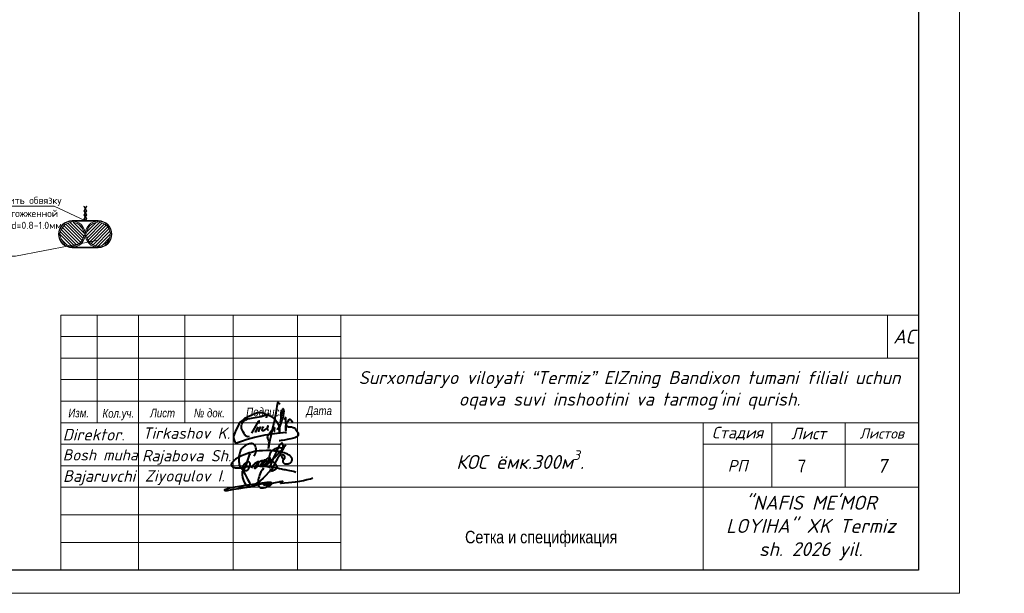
# Model space of a CAD drawing. Extents: x -764262 to 2885205, y 359641 to 616597.
# Tile 4 of 97: x 659796 to 681040, y 359641 to 372011. Entities that reach past the tile are written whole.
import ezdxf
from ezdxf.enums import TextEntityAlignment as Align

# ---------------------------------------------------------------- set-up
doc = ezdxf.new("R2010")
doc.units = 0
doc.header["$LTSCALE"] = 50
doc.header["$MEASUREMENT"] = 0
doc.linetypes.add('ШТРИХОВАЯX2', pattern=[38.1, 25.4, -12.7])
doc.layers.get('0').update_dxf_attribs({"linetype": 'CONTINUOUS', "lineweight": 15})
doc.layers.get('DEFPOINTS').update_dxf_attribs({"linetype": 'CONTINUOUS'})
doc.layers.add('olcham', color=7, linetype='CONTINUOUS', lineweight=9)
doc.layers.add('Текст', color=3, linetype='CONTINUOUS')
doc.styles.add('250 1 100', font='isocpeur.ttf', dxfattribs={"height": 250})
doc.styles.add('250SHT ISOC', font='isocpeur.ttf', dxfattribs={"height": 250})
doc.styles.add('arial', font='ARIALN.TTF')
doc.styles.add('Isocpeur', font='isocpeur.ttf', dxfattribs={"height": 300})
doc.styles.get("Standard").update_dxf_attribs({"font": 'txt', "width": 0.8})
doc.styles.add('Standard 1', font='isocpeur.ttf', dxfattribs={"height": 300})
doc.styles.add('V@ler@Live', font='isocpeui.ttf')
doc.dimstyles.new('250 1 100', dxfattribs={"dimtxt": 250, "dimasz": 150, "dimexe": 1.25, "dimexo": 0.625, "dimgap": 15, "dimtad": 1, "dimtxsty": '250 1 100', "dimblk": 'OBLIQUE', "dimcen": 150, "dimclrd": 1, "dimclre": 1, "dimclrt": 5, "dimadec": 0, "dimazin": 0, "dimtfac": 1, "dimtmove": 0, "dimatfit": 3, "dimldrblk": 'OBLIQUE', "dimfxl": 1, "dimlwd": 0, "dimlwe": 0, "dimarcsym": 0})

# ---------------------------------------------------------------- blocks, each defined once
blk = doc.blocks.new('ghfgj jghjmhg jjbkm jkm')
at = {"color": 5, "linetype": 'ByBlock', "lineweight": 40}
for points in [[(-261.91, -8188.06), (-261.82, -8187.85), (-261.76, -8187.75), (-261.72, -8187.7), (-261.67, -8187.6), (-261.55, -8187.48), (-261.46, -8187.39), (-261.37, -8187.28), (-261.3, -8187.19), (-261.16, -8187.1), (-261.1, -8187.05), (-261, -8186.94), (-260.91, -8186.85), (-260.83, -8186.81), (-260.75, -8186.76), (-260.66, -8186.71), (-260.58, -8186.66), (-260.51, -8186.61), (-260.44, -8186.57), (-260.38, -8186.54), (-260.32, -8186.52), (-260.26, -8186.51), (-260.22, -8186.51), (-260.19, -8186.53), (-260.18, -8186.54), (-260.16, -8186.58), (-260.14, -8186.65), (-260.15, -8186.71), (-260.15, -8186.76), (-260.17, -8186.81), (-260.19, -8186.86), (-260.2, -8186.9), (-260.24, -8187.01), (-260.26, -8187.11), (-260.27, -8187.17), (-260.29, -8187.21), (-260.32, -8187.29), (-260.35, -8187.37), (-260.38, -8187.43), (-260.41, -8187.49), (-260.47, -8187.62), (-260.52, -8187.67), (-260.56, -8187.77), (-260.6, -8187.82), (-260.66, -8187.9), (-260.7, -8187.94), (-260.73, -8187.99), (-260.76, -8188.02), (-260.79, -8188.05), (-260.82, -8188.09), (-260.86, -8188.12), (-260.89, -8188.15), (-260.93, -8188.18), (-260.96, -8188.21), (-261, -8188.23), (-261.04, -8188.26), (-261.08, -8188.27), (-261.1, -8188.25), (-261.1, -8188.22), (-261.1, -8188.19), (-261.09, -8188.15), (-261.08, -8188.12), (-261.06, -8188.06), (-261.04, -8188.01), (-261.02, -8187.96), (-261, -8187.92), (-260.96, -8187.85), (-260.93, -8187.79), (-260.89, -8187.71), (-260.88, -8187.68), (-260.84, -8187.63), (-260.77, -8187.53), (-260.75, -8187.48), (-260.74, -8187.45), (-260.71, -8187.4), (-260.69, -8187.35), (-260.66, -8187.31), (-260.63, -8187.27), (-260.6, -8187.22), (-260.57, -8187.19), (-260.54, -8187.14), (-260.5, -8187.1), (-260.47, -8187.07), (-260.44, -8187.02), (-260.4, -8186.98), (-260.38, -8186.96), (-260.36, -8186.94), (-260.34, -8186.92), (-260.32, -8186.89), (-260.3, -8186.86), (-260.28, -8186.83), (-260.25, -8186.78), (-260.21, -8186.75), (-260.15, -8186.7), (-260.11, -8186.66), (-260.05, -8186.6), (-259.98, -8186.55), (-259.9, -8186.51), (-259.83, -8186.45), (-259.75, -8186.42), (-259.7, -8186.4), (-259.64, -8186.37), (-259.58, -8186.35), (-259.51, -8186.34), (-259.45, -8186.32), (-259.39, -8186.3), (-259.34, -8186.28), (-259.28, -8186.28), (-259.24, -8186.27), (-259.17, -8186.27), (-259.12, -8186.28), (-259.08, -8186.33), (-259.05, -8186.37), (-259.01, -8186.42), (-259, -8186.47), (-258.99, -8186.51), (-258.98, -8186.58), (-258.99, -8186.62), (-259, -8186.68), (-259, -8186.76), (-259.02, -8186.81), (-259.04, -8186.88), (-259.06, -8186.94), (-259.09, -8187.01), (-259.11, -8187.08), (-259.14, -8187.16), (-259.17, -8187.22), (-259.23, -8187.3), (-259.27, -8187.37), (-259.32, -8187.45), (-259.37, -8187.52), (-259.43, -8187.59), (-259.47, -8187.65), (-259.52, -8187.72), (-259.58, -8187.77), (-259.66, -8187.78), (-259.72, -8187.77), (-259.78, -8187.75), (-259.78, -8187.71), (-259.78, -8187.65), (-259.76, -8187.61), (-259.75, -8187.55), (-259.73, -8187.52), (-259.71, -8187.48), (-259.68, -8187.44), (-259.65, -8187.39), (-259.62, -8187.34), (-259.59, -8187.28), (-259.55, -8187.24), (-259.52, -8187.17), (-259.47, -8187.1), (-259.43, -8187.03), (-259.38, -8186.94), (-259.33, -8186.83), (-259.25, -8186.73), (-259.21, -8186.65), (-259.19, -8186.6), (-259.16, -8186.53), (-259.11, -8186.46), (-259.08, -8186.41), (-259.04, -8186.38), (-258.99, -8186.35), (-258.94, -8186.3), (-258.87, -8186.25), (-258.79, -8186.2), (-258.73, -8186.14), (-258.66, -8186.11), (-258.58, -8186.08), (-258.51, -8186.06), (-258.43, -8186.05), (-258.37, -8186.04), (-258.3, -8186.05), (-258.24, -8186.08), (-258.17, -8186.14), (-258.14, -8186.2), (-258.11, -8186.28), (-258.1, -8186.34), (-258.11, -8186.41), (-258.12, -8186.47), (-258.14, -8186.54), (-258.15, -8186.59), (-258.17, -8186.66), (-258.19, -8186.72), (-258.2, -8186.78), (-258.2, -8186.82), (-258.22, -8186.86), (-258.23, -8186.89), (-258.25, -8186.92), (-258.26, -8186.95), (-258.29, -8186.99), (-258.32, -8187.02), (-258.34, -8187.05), (-258.39, -8187.11), (-258.43, -8187.16), (-258.47, -8187.21), (-258.52, -8187.26), (-258.56, -8187.3), (-258.6, -8187.34), (-258.66, -8187.39), (-258.71, -8187.42), (-258.76, -8187.45), (-258.81, -8187.46), (-258.87, -8187.47), (-258.92, -8187.46), (-258.97, -8187.43), (-259, -8187.37), (-259, -8187.33), (-258.99, -8187.29), (-258.97, -8187.22), (-258.94, -8187.15), (-258.92, -8187.1), (-258.9, -8187.04), (-258.87, -8186.98), (-258.83, -8186.92), (-258.79, -8186.83), (-258.73, -8186.76), (-258.69, -8186.69), (-258.64, -8186.6), (-258.59, -8186.53), (-258.52, -8186.39), (-258.45, -8186.3), (-258.4, -8186.23), (-258.37, -8186.19), (-258.33, -8186.13), (-258.27, -8186.07), (-258.27, -8186.07), (-258.2, -8185.98), (-258.14, -8185.89), (-258.09, -8185.82), (-258.02, -8185.76), (-257.94, -8185.7), (-257.9, -8185.67), (-257.82, -8185.66), (-257.78, -8185.64), (-257.74, -8185.64), (-257.71, -8185.65), (-257.67, -8185.67), (-257.64, -8185.68), (-257.63, -8185.7), (-257.61, -8185.72), (-257.59, -8185.75), (-257.57, -8185.79), (-257.56, -8185.83), (-257.55, -8185.87), (-257.55, -8185.91), (-257.55, -8185.96), (-257.55, -8186.03), (-257.56, -8186.07), (-257.56, -8186.08), (-257.57, -8186.15), (-257.59, -8186.21), (-257.61, -8186.3), (-257.64, -8186.38), (-257.66, -8186.44), (-257.67, -8186.48), (-257.68, -8186.51), (-257.71, -8186.54), (-257.75, -8186.6), (-257.8, -8186.67), (-257.83, -8186.72), (-257.86, -8186.76), (-257.9, -8186.81), (-257.94, -8186.88), (-257.98, -8186.93), (-258, -8186.95), (-258.03, -8187), (-258.06, -8187.06), (-258.11, -8187.11), (-258.14, -8187.15), (-258.19, -8187.21), (-258.24, -8187.27), (-258.25, -8187.29), (-258.28, -8187.33), (-258.29, -8187.35), (-258.32, -8187.39), (-258.34, -8187.43), (-258.37, -8187.43), (-258.37, -8187.42), (-258.36, -8187.39), (-258.34, -8187.37), (-258.33, -8187.36), (-258.31, -8187.35), (-258.29, -8187.34), (-258.26, -8187.34), (-258.24, -8187.33), (-258.21, -8187.33), (-258.19, -8187.32), (-258.17, -8187.31), (-258.16, -8187.3), (-258.14, -8187.29), (-258.12, -8187.27), (-258.07, -8187.24), (-258.03, -8187.21), (-257.98, -8187.19), (-257.95, -8187.16), (-257.9, -8187.14), (-257.87, -8187.12), (-257.84, -8187.09), (-257.79, -8187.07), (-257.75, -8187.03), (-257.72, -8186.99), (-257.69, -8186.96), (-257.65, -8186.92), (-257.62, -8186.9), (-257.6, -8186.88), (-257.56, -8186.85), (-257.53, -8186.81), (-257.48, -8186.78), (-257.44, -8186.74), (-257.38, -8186.69), (-257.35, -8186.66), (-257.31, -8186.62), (-257.23, -8186.55), (-257.19, -8186.5), (-257.11, -8186.42), (-257.09, -8186.38), (-257.05, -8186.35), (-257.02, -8186.32), (-256.95, -8186.25), (-256.89, -8186.21), (-256.84, -8186.14), (-256.8, -8186.1), (-256.75, -8186.04), (-256.69, -8185.98), (-256.62, -8185.91), (-256.51, -8185.83), (-256.44, -8185.76), (-256.35, -8185.66), (-256.25, -8185.58), (-256.13, -8185.49), (-256.02, -8185.4), (-255.95, -8185.32), (-255.88, -8185.25), (-255.84, -8185.19), (-255.77, -8185.12), (-255.73, -8185.07), (-255.68, -8185.03), (-255.64, -8184.98), (-255.58, -8184.94), (-255.53, -8184.88), (-255.49, -8184.83), (-255.41, -8184.76), (-255.34, -8184.69), (-255.27, -8184.63), (-255.19, -8184.52), (-255.12, -8184.44), (-255.03, -8184.33), (-254.95, -8184.24), (-254.87, -8184.16), (-254.79, -8184.07), (-254.68, -8183.95), (-254.62, -8183.87), (-254.55, -8183.8), (-254.44, -8183.7), (-254.37, -8183.64), (-254.29, -8183.57), (-254.22, -8183.49), (-254.18, -8183.4), (-254.14, -8183.31), (-254.1, -8183.19), (-254.04, -8183.1), (-253.99, -8183), (-253.98, -8182.94), (-253.95, -8182.84), (-253.96, -8182.75), (-253.96, -8182.67), (-253.96, -8182.59), (-253.98, -8182.53), (-254, -8182.46), (-254, -8182.41), (-254.01, -8182.37), (-254.01, -8182.32), (-254.02, -8182.27), (-254.05, -8182.2), (-254.07, -8182.14), (-254.08, -8182.09), (-254.1, -8182.05), (-254.11, -8182.01), (-254.14, -8181.97), (-254.16, -8181.92), (-254.2, -8181.91), (-254.23, -8181.9), (-254.26, -8181.89), (-254.3, -8181.91), (-254.35, -8181.94), (-254.43, -8181.95), (-254.47, -8181.99), (-254.53, -8182.04), (-254.57, -8182.08), (-254.64, -8182.12), (-254.69, -8182.17), (-254.76, -8182.23), (-254.81, -8182.27), (-254.87, -8182.35), (-254.96, -8182.46), (-255, -8182.55), (-255.07, -8182.66), (-255.12, -8182.79), (-255.15, -8182.86), (-255.19, -8182.97), (-255.27, -8183.13), (-255.37, -8183.34), (-255.41, -8183.43), (-255.53, -8183.68), (-255.67, -8183.97), (-256, -8184.65), (-256.31, -8185.35), (-256.67, -8186.19), (-256.9, -8186.73), (-257.1, -8187.18), (-257.41, -8187.89), (-257.54, -8188.2)], [(-254.12, -8185.87), (-253.9, -8185.82), (-253.74, -8185.78), (-253.55, -8185.63), (-253.51, -8185.51), (-253.5, -8185.43), (-253.51, -8185.3), (-253.56, -8185.19), (-253.6, -8185.09), (-253.66, -8185.02), (-253.75, -8184.96), (-253.85, -8184.92), (-253.94, -8184.88), (-254.03, -8184.84), (-254.1, -8184.84), (-254.19, -8184.85), (-254.27, -8184.88), (-254.32, -8184.93), (-254.37, -8185.02), (-254.4, -8185.1), (-254.39, -8185.21), (-254.33, -8185.34), (-254.28, -8185.45), (-254.21, -8185.54), (-254.12, -8185.61), (-254.02, -8185.68), (-253.92, -8185.74), (-253.82, -8185.8), (-253.82, -8185.8), (-253.76, -8185.91), (-253.77, -8185.94), (-253.82, -8185.97), (-253.89, -8186.03), (-253.95, -8186.11), (-254.01, -8186.18), (-254.04, -8186.27), (-254.07, -8186.34), (-254.08, -8186.44), (-254.05, -8186.53), (-254.03, -8186.62), (-253.98, -8186.7), (-253.92, -8186.77), (-253.84, -8186.85), (-253.78, -8186.91), (-253.73, -8186.97), (-253.64, -8187.02), (-253.58, -8187.04), (-253.52, -8187.05), (-253.46, -8187.06), (-253.38, -8187.07), (-253.28, -8187.07), (-253.18, -8187.08), (-253.1, -8187.08), (-253.03, -8187.07), (-252.94, -8187.07), (-252.86, -8187.06), (-252.76, -8187.05), (-252.69, -8187.05), (-252.61, -8187.04), (-252.55, -8187.02), (-252.48, -8187), (-252.43, -8186.98), (-252.36, -8186.95), (-252.29, -8186.92), (-252.24, -8186.9), (-252.18, -8186.87), (-252.14, -8186.84), (-252.09, -8186.81), (-252.04, -8186.78), (-251.99, -8186.73), (-251.96, -8186.7), (-251.91, -8186.65), (-251.87, -8186.61), (-251.84, -8186.56), (-251.82, -8186.52), (-251.78, -8186.43), (-251.74, -8186.32), (-251.7, -8186.18), (-251.67, -8186.04), (-251.67, -8185.93), (-251.67, -8185.84), (-251.7, -8185.76), (-251.74, -8185.66), (-251.78, -8185.55), (-251.84, -8185.46), (-251.91, -8185.36), (-251.99, -8185.24), (-252.07, -8185.14), (-252.18, -8185.04), (-252.3, -8184.94), (-252.43, -8184.86), (-252.58, -8184.77), (-252.84, -8184.65), (-253.04, -8184.57), (-253.31, -8184.48), (-253.69, -8184.34), (-254.02, -8184.22), (-254.4, -8184.14), (-254.97, -8183.99), (-255.26, -8183.95), (-255.57, -8183.9), (-255.82, -8183.86), (-256.1, -8183.85), (-256.38, -8183.8), (-257.05, -8183.75), (-257.45, -8183.75), (-257.92, -8183.74), (-258.19, -8183.75), (-259.16, -8183.78), (-259.99, -8183.83), (-260.63, -8183.91), (-261.2, -8183.99), (-261.98, -8184.18), (-262.58, -8184.34), (-263.58, -8184.7), (-264.46, -8185.07), (-265.01, -8185.31), (-265.4, -8185.54), (-265.96, -8185.89), (-266.37, -8186.23), (-266.53, -8186.4), (-266.67, -8186.54), (-266.78, -8186.65), (-266.86, -8186.73), (-266.94, -8186.85), (-267, -8186.95), (-267.04, -8187.06), (-267.07, -8187.19), (-267.06, -8187.29), (-267.03, -8187.44), (-266.97, -8187.56), (-266.91, -8187.66), (-266.83, -8187.75), (-266.75, -8187.84), (-266.67, -8187.89), (-266.55, -8187.94), (-266.42, -8187.98), (-266.33, -8188.01), (-266.26, -8188.02), (-266.13, -8188.04), (-265.99, -8188.06), (-265.8, -8188.08), (-265.56, -8188.09), (-265.34, -8188.09), (-265.08, -8188.07), (-264.93, -8188.06), (-264.83, -8188.05), (-264.55, -8188.03), (-264.33, -8187.99), (-264.11, -8187.96), (-263.82, -8187.91), (-263.6, -8187.86), (-263.31, -8187.82), (-262.96, -8187.78), (-262.71, -8187.73), (-262.33, -8187.69), (-261.88, -8187.67), (-261.47, -8187.66), (-261.12, -8187.65), (-260.83, -8187.6), (-260.44, -8187.62), (-259.84, -8187.64), (-259.56, -8187.65), (-259.12, -8187.68), (-258.65, -8187.7), (-258.07, -8187.73), (-257.59, -8187.79), (-257.07, -8187.87), (-256.72, -8187.9), (-256.52, -8187.92), (-256.35, -8187.94), (-256.02, -8187.97), (-255.72, -8188.04), (-255.41, -8188.12), (-254.87, -8188.24), (-254.39, -8188.34), (-254.14, -8188.4), (-253.79, -8188.47), (-253.42, -8188.55), (-252.82, -8188.64), (-252.33, -8188.75), (-251.87, -8188.84), (-251.4, -8188.97), (-251.1, -8189.05), (-250.73, -8189.15)], [(-261.31, -8185.11), (-261.13, -8184.8), (-260.98, -8184.44), (-260.83, -8184.1), (-260.77, -8183.74), (-260.77, -8183.33), (-260.84, -8183.04), (-260.94, -8182.72), (-261.1, -8182.45), (-261.24, -8182.27), (-261.41, -8182.13), (-261.62, -8182.06), (-261.9, -8181.99), (-262.16, -8181.99), (-262.45, -8182.02), (-262.71, -8182.09), (-263.01, -8182.18), (-263.21, -8182.28), (-263.56, -8182.45), (-264.11, -8182.93), (-264.37, -8183.23), (-264.55, -8183.47), (-264.7, -8183.74), (-264.8, -8183.97), (-264.9, -8184.28), (-265, -8184.61), (-265.09, -8184.89), (-265.13, -8185.31), (-265.15, -8185.69), (-265.12, -8186.51), (-265.09, -8186.93), (-265.04, -8187.29), (-264.92, -8187.73), (-264.78, -8187.96), (-264.64, -8188.12), (-264.45, -8188.27), (-264.32, -8188.36), (-264.16, -8188.48), (-263.95, -8188.61), (-263.68, -8188.73), (-263.56, -8188.75), (-263.38, -8188.75), (-263.2, -8188.74), (-263.02, -8188.68), (-262.84, -8188.57), (-262.69, -8188.42), (-262.59, -8188.25), (-262.52, -8188.12), (-262.41, -8187.9), (-262.33, -8187.69), (-262.3, -8187.5), (-262.26, -8187.31), (-262.28, -8187.17), (-262.31, -8186.97), (-262.36, -8186.84), (-262.45, -8186.73), (-262.56, -8186.64), (-262.73, -8186.58), (-262.89, -8186.59), (-263.01, -8186.62), (-263.19, -8186.68), (-263.41, -8186.81), (-263.72, -8187.06), (-263.88, -8187.25), (-263.98, -8187.39), (-264.08, -8187.51), (-264.14, -8187.64), (-264.2, -8187.77), (-264.24, -8187.93), (-264.28, -8188.14), (-264.29, -8188.31), (-264.26, -8188.51), (-264.16, -8188.67), (-264.1, -8188.78), (-264.05, -8188.82), (-264.02, -8188.82), (-263.97, -8188.8), (-263.94, -8188.76), (-263.9, -8188.7), (-263.85, -8188.61), (-263.54, -8187.99), (-263.32, -8187.47), (-263.12, -8186.97), (-262.97, -8186.37), (-262.66, -8185.37), (-262.49, -8184.87), (-262.44, -8184.66), (-262.42, -8184.64), (-262.41, -8184.62), (-262.39, -8184.62), (-262.37, -8184.63), (-262.36, -8184.64), (-262.36, -8184.67), (-262.36, -8184.69), (-262.37, -8184.71), (-262.38, -8184.74)], [(-253.34, -8182.28), (-253.56, -8182.65), (-253.77, -8183), (-254.11, -8183.59), (-254.52, -8184.3), (-254.91, -8184.96), (-255.39, -8185.76), (-255.74, -8186.34), (-256.11, -8187.1), (-256.54, -8187.95), (-256.73, -8188.33), (-256.84, -8188.57), (-256.93, -8188.74), (-256.92, -8188.8), (-256.89, -8188.85), (-256.86, -8188.86), (-256.81, -8188.84), (-256.74, -8188.83), (-256.64, -8188.81), (-256.56, -8188.79), (-256.47, -8188.76), (-256.39, -8188.73), (-256.31, -8188.7), (-256.23, -8188.63), (-256.13, -8188.56), (-256, -8188.5), (-255.91, -8188.43), (-255.81, -8188.37), (-255.75, -8188.32), (-255.67, -8188.28), (-255.63, -8188.22), (-255.59, -8188.15), (-255.56, -8188.11), (-255.5, -8188.03), (-255.46, -8187.96), (-255.44, -8187.92), (-255.45, -8187.85), (-255.46, -8187.79), (-255.5, -8187.71), (-255.54, -8187.64), (-255.58, -8187.57), (-255.61, -8187.51), (-255.65, -8187.45), (-255.7, -8187.36), (-255.76, -8187.29), (-255.8, -8187.25), (-255.85, -8187.2), (-255.9, -8187.14), (-255.94, -8187.09), (-255.98, -8187.05), (-256.02, -8187), (-256.07, -8186.95), (-256.18, -8186.86), (-256.26, -8186.79), (-256.33, -8186.71), (-256.41, -8186.65), (-256.47, -8186.6), (-256.58, -8186.49), (-256.65, -8186.42), (-256.71, -8186.36), (-256.79, -8186.28), (-257.01, -8186.05), (-257.11, -8185.94), (-257.19, -8185.79), (-257.27, -8185.64), (-257.33, -8185.47), (-257.37, -8185.32), (-257.38, -8185.12), (-257.35, -8184.97), (-257.32, -8184.85), (-257.27, -8184.71), (-257.23, -8184.56), (-257.16, -8184.36), (-257.04, -8184.14), (-256.93, -8184), (-256.82, -8183.83), (-256.71, -8183.73), (-256.61, -8183.62), (-256.49, -8183.55), (-256.34, -8183.46), (-256.22, -8183.4), (-256.1, -8183.33), (-255.94, -8183.23), (-255.78, -8183.18), (-255.62, -8183.13), (-255.47, -8183.08), (-255.27, -8183.05), (-255.11, -8183.03), (-254.91, -8183), (-254.69, -8183), (-254.47, -8183.01), (-254.3, -8183.05), (-254.08, -8183.21), (-253.99, -8183.39)]]:
    blk.add_lwpolyline(points, dxfattribs=at)
blk = doc.blocks.new('dhfdgh xfghfgh ffnhjmgmgvbnfgg')
at = {"color": 5, "lineweight": 40, "ltscale": 0.5}
for p, q in [((1479206, -21938), (1479191, -22031)), ((1479223, -21865), (1479206, -21938)), ((1479232, -21840), (1479223, -21865)), ((1479249, -21856), (1479232, -21840)), ((1479259, -21871), (1479249, -21856)), ((1479272, -21891), (1479259, -21871)), ((1479186, -22087), (1479166, -22194)), ((1479191, -22031), (1479186, -22087)), ((1479134, -22332), (1479107, -22459)), ((1479156, -22246), (1479134, -22332)), ((1479166, -22194), (1479156, -22246)), ((1479000, -22618), (1479005, -22595)), ((1479005, -22595), (1479014, -22576)), ((1479014, -22576), (1479036, -22544)), ((1479036, -22544), (1479050, -22522)), ((1479050, -22522), (1479087, -22472)), ((1479072, -22596), (1479052, -22687)), ((1479107, -22459), (1479072, -22596)), ((1479087, -22472), (1479140, -22415)), ((1479140, -22415), (1479151, -22408)), ((1479150, -22450), (1479148, -22470)), ((1479148, -22470), (1479149, -22483)), ((1479149, -22483), (1479151, -22492)), ((1479155, -22412), (1479150, -22450)), ((1479151, -22408), (1479154, -22407)), ((1479151, -22492), (1479158, -22500)), ((1479154, -22407), (1479155, -22408)), ((1479155, -22408), (1479155, -22412)), ((1479005, -22637), (1479000, -22618)), ((1479011, -22653), (1479005, -22637)), ((1479022, -22680), (1479011, -22653)), ((1479019, -22877), (1479038, -22760)), ((1479031, -22709), (1479022, -22680)), ((1479032, -22801), (1479023, -22878)), ((1479036, -22732), (1479031, -22709)), ((1479052, -22687), (1479032, -22801)), ((1479037, -22753), (1479036, -22732)), ((1479038, -22760), (1479037, -22753)), ((1479020, -22878), (1479019, -22877)), ((1479022, -22878), (1479020, -22878)), ((1479023, -22878), (1479022, -22878))]:
    blk.add_line(p, q, dxfattribs=at)
for points in [[(1479224, -22461), (1479241, -22423), (1479263, -22388), (1479286, -22338), (1479310, -22292), (1479322, -22264), (1479330, -22239), (1479338, -22215), (1479346, -22183), (1479354, -22152), (1479360, -22124), (1479365, -22096), (1479367, -22070), (1479369, -22045), (1479368, -22026), (1479364, -22015), (1479359, -22001), (1479353, -21992), (1479349, -21988), (1479343, -21990), (1479338, -21999), (1479325, -22026), (1479317, -22050), (1479303, -22121), (1479295, -22194), (1479288, -22255), (1479285, -22289), (1479287, -22329), (1479273, -22379), (1479269, -22399), (1479267, -22423), (1479266, -22510), (1479267, -22423), (1479264, -22393), (1479257, -22371), (1479245, -22338), (1479230, -22312), (1479213, -22288), (1479197, -22267), (1479163, -22229), (1479123, -22191), (1479078, -22165), (1479048, -22150), (1479017, -22138), (1478960, -22115), (1478920, -22095), (1478874, -22081), (1478828, -22076), (1478795, -22076), (1478757, -22086), (1478724, -22099), (1478682, -22118), (1478638, -22137), (1478583, -22162), (1478528, -22189), (1478491, -22208), (1478456, -22235), (1478431, -22255), (1478400, -22283), (1478364, -22333), (1478328, -22399), (1478297, -22467), (1478272, -22526), (1478245, -22599), (1478244, -22642), (1478258, -22687), (1478271, -22724), (1478283, -22739), (1478299, -22746), (1478333, -22741), (1478419, -22713), (1478544, -22668), (1478713, -22620), (1478849, -22592), (1478951, -22572), (1479044, -22558), (1479219, -22534), (1479347, -22518), (1479408, -22511), (1479401, -22525), (1479395, -22539)], [(1478590, -22609), (1478563, -22611), (1478536, -22606), (1478508, -22594), (1478492, -22572), (1478477, -22543), (1478457, -22505), (1478436, -22461), (1478424, -22427), (1478418, -22390), (1478420, -22362), (1478428, -22331), (1478450, -22291), (1478476, -22262), (1478517, -22234), (1478557, -22216), (1478609, -22205), (1478683, -22191), (1478773, -22173), (1478857, -22158), (1478923, -22138), (1478971, -22125), (1478994, -22118), (1479019, -22100), (1478992, -22128), (1478984, -22142), (1478977, -22157), (1478975, -22170), (1478974, -22182), (1478970, -22188)], [(1478815, -22321), (1478813, -22292), (1478811, -22258), (1478794, -22275), (1478764, -22325), (1478645, -22532)], [(1478846, -22385), (1478807, -22466), (1478802, -22481), (1478800, -22494), (1478800, -22502)], [(1478907, -22386), (1478897, -22404), (1478885, -22424), (1478879, -22440), (1478875, -22452), (1478877, -22464), (1478883, -22471), (1478896, -22473), (1478913, -22473), (1478938, -22461), (1478961, -22447), (1478982, -22427), (1479002, -22408), (1479014, -22394), (1479018, -22382), (1479015, -22375), (1479011, -22368), (1479007, -22368), (1479005, -22370), (1479005, -22373), (1479000, -22386), (1478997, -22398), (1478993, -22411), (1478991, -22421), (1478990, -22431), (1478991, -22441), (1478994, -22446), (1478997, -22450), (1479003, -22454), (1479010, -22458), (1479016, -22458), (1479021, -22458)], [(1479406, -22374), (1479409, -22371), (1479414, -22366), (1479421, -22364), (1479428, -22365), (1479436, -22369), (1479442, -22378), (1479450, -22386), (1479461, -22390), (1479473, -22392), (1479487, -22392), (1479513, -22394), (1479539, -22395), (1479569, -22403), (1479595, -22415), (1479614, -22428), (1479628, -22445), (1479646, -22471), (1479661, -22498), (1479681, -22526), (1479687, -22537), (1479687, -22560), (1479684, -22579), (1479675, -22591), (1479656, -22609), (1479642, -22621), (1479610, -22634), (1479580, -22644), (1479519, -22659), (1479477, -22667), (1479435, -22675), (1479378, -22687), (1479338, -22693), (1479306, -22697), (1479276, -22700), (1479260, -22700)], [(1479375, -22225), (1479399, -22187), (1479408, -22471), (1479406, -22364), (1479416, -22351), (1479426, -22333), (1479442, -22289), (1479460, -22262), (1479482, -22228), (1479492, -22220), (1479503, -22219), (1479516, -22225), (1479531, -22244), (1479541, -22265), (1479548, -22281), (1479549, -22285), (1479547, -22292), (1479546, -22295)], [(1478786, -22391), (1478727, -22519)]]:
    blk.add_lwpolyline(points, dxfattribs=at)
blk = doc.blocks.new('65616152')
at = {"color": 5, "lineweight": 40, "true_color": 0x0000f5}
for points in [[(1279415, 265228), (1279057, 264705), (1278598, 264034), (1278382, 263509), (1278134, 263078), (1277994, 262545), (1277851, 262004), (1277776, 261556), (1277737, 261115), (1277701, 260716), (1277722, 260496), (1277730, 260167), (1277796, 259731), (1278018, 259441), (1278309, 259225), (1278601, 259127), (1278991, 259098), (1279387, 259094), (1279889, 259189), (1280352, 259407), (1281030, 259696), (1281576, 259928), (1281931, 260200), (1282034, 260401), (1281915, 260623), (1281551, 260802), (1281087, 260808), (1280787, 260808), (1280423, 260740), (1278109, 260488), (1276657, 260251), (1273700, 259801), (1271955, 259526), (1270532, 259301), (1269315, 259055), (1268808, 258966), (1268177, 258779), (1267649, 258632), (1267284, 258500), (1267248, 258412), (1267248, 258332), (1267308, 258272), (1267394, 258235), (1267537, 258235), (1267798, 258265), (1268152, 258306), (1268635, 258416), (1270126, 258669), (1271729, 258942), (1273456, 259235), (1275247, 259448), (1276608, 259807), (1278166, 260278), (1279164, 260481), (1280050, 260662), (1280154, 260639), (1280222, 260575), (1280266, 260538), (1280286, 260413), (1280230, 260351), (1280112, 260149), (1279962, 259982), (1279798, 259901), (1279639, 259901), (1279532, 259986), (1279532, 260140), (1279619, 260220), (1279823, 260292), (1280029, 260305), (1280257, 260260), (1280465, 260227), (1280574, 260185), (1280628, 260118), (1280634, 260043), (1280629, 259995), (1280611, 259940), (1280586, 259895), (1280481, 259863), (1280375, 259863), (1280289, 259889), (1280212, 259951), (1280204, 260034), (1280218, 260112), (1280244, 260181), (1280300, 260215), (1280515, 260227), (1280771, 260244), (1280828, 260248), (1280864, 260248), (1280895, 260239), (1280924, 260227), (1280964, 260203), (1280979, 260186), (1280980, 260156), (1280974, 260129), (1280946, 260081), (1280921, 260037), (1280844, 259996), (1280779, 259986), (1280731, 260016), (1280717, 260057), (1280717, 260098), (1280753, 260174), (1280828, 260200), (1280911, 260207), (1281178, 260270), (1281517, 260320), (1281866, 260434), (1282075, 260502), (1282650, 260656), (1283660, 260868), (1284229, 260987), (1284438, 261031), (1284872, 261121), (1285210, 261192), (1285303, 261186), (1285343, 261126), (1285343, 261065), (1285294, 261016), (1285139, 260982), (1285029, 260923), (1284933, 260873), (1284796, 260768), (1284756, 260700), (1284730, 260601), (1284760, 260561), (1284805, 260502), (1284929, 260533), (1285893, 260609), (1287154, 260721), (1288182, 260812), (1289325, 261007), (1290754, 261222), (1291857, 261388), (1292886, 261648), (1294011, 261945), (1294504, 262120), (1294798, 262268)], [(1281686, 264696), (1280112, 262946), (1279339, 262085), (1278484, 261359), (1277785, 260766), (1276609, 260060), (1275744, 259541), (1275063, 259376), (1274447, 259568), (1273996, 259965), (1273640, 260471), (1273243, 261332), (1272956, 262330), (1272845, 263146), (1272845, 263773), (1272899, 264287), (1273004, 264324), (1273111, 264236), (1273275, 264022), (1273734, 263260), (1274076, 262456), (1274414, 261823), (1274730, 261257), (1275006, 260715), (1275242, 260425)], [(1281686, 264696), (1281695, 264710), (1281696, 264715), (1281696, 264720), (1281694, 264726), (1281689, 264735), (1281682, 264745), (1281671, 264754), (1281659, 264758), (1281649, 264764), (1281632, 264769), (1281615, 264770), (1281595, 264770), (1281576, 264768), (1281566, 264766), (1281556, 264763), (1281543, 264757), (1281533, 264746), (1281505, 264697), (1281469, 264630), (1281184, 263973)]]:
    blk.add_lwpolyline(points, dxfattribs=at)
blk = doc.blocks.new('JDFHJIHGF')
at = {"ltscale": 100}
for p, q in [((-3011227, 1292805), (-2992727, 1292805)), ((-3011227, 1292805), (-3011227, 1287305)), ((-3010448, 1290480), (-3010448, 1292805)), ((-3009556, 1292805), (-3009556, 1287305)), ((-3008550, 1290480), (-3008550, 1292805)), ((-3007513, 1292805), (-3007513, 1287305)), ((-3006119, 1292805), (-3006119, 1287305)), ((-3005191, 1292805), (-3005191, 1287305)), ((-2993392, 1292805), (-2993392, 1291876)), ((-2992727, 1292805), (-2992727, 1287305)), ((-3011227, 1292340), (-3005191, 1292340)), ((-3011227, 1291876), (-2992727, 1291876)), ((-3011227, 1291412), (-3005191, 1291412)), ((-3011227, 1290947), (-3005191, 1290947)), ((-3011227, 1290483), (-2992727, 1290483)), ((-2997371, 1290483), (-2997371, 1287305)), ((-2995885, 1290483), (-2995885, 1289090)), ((-2994306, 1290483), (-2994306, 1289090)), ((-3011227, 1290019), (-3005191, 1290019)), ((-2997371, 1290019), (-2992727, 1290019)), ((-3011227, 1289554), (-3005191, 1289554)), ((-3011227, 1289090), (-2992727, 1289090)), ((-3011227, 1288495), (-3005191, 1288495)), ((-3011227, 1287900), (-3005191, 1287900)), ((-3011227, 1287305), (-2992727, 1287305))]:
    blk.add_line(p, q, dxfattribs=at)
at = {"lineweight": 40, "xscale": 0.9677430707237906, "yscale": 0.9677430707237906, "zscale": 0.9677430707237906}
blk.add_blockref('dhfdgh xfghfgh ffnhjmgmgvbnfgg', (-4438062, 1312064), dxfattribs=at)
at = {"color": 0, "xscale": 85.50048011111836, "yscale": 85.50048011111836, "zscale": 85.50048011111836}
blk.add_blockref('ghfgj jghjmhg jjbkm jkm', (-2984718, 1989596), dxfattribs=at)
at = {"color": 0, "ltscale": 100, "xscale": 0.06931321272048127, "yscale": 0.06931321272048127, "zscale": 0.06931321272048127}
blk.add_blockref('65616152', (-3095535, 1271120), dxfattribs=at)
at = {"ltscale": 100}
for s, insert, char_height, width, attachment_point, style in [('{\\fISOCPEUR|b0|i1|c204|p34;АС}', (-2993270, 1292491), 300, 341.31, 1, 'Standard 1'), ('{\\fISOCPEUR|b0|i1|c204|p34;Surxondaryo viloyati “Termiz” EIZning Bandixon tumani filiali uchun oqava suvi inshootini va tarmog’ini qurish.}', (-2998960, 1291181), 280, 12389.11, 5, 'Standard 1'), ('Direktor.', (-3011188, 1290225), 250, 1800, 4, 'V@ler@Live'), ('{\\fISOCPEUR|b0|i1|c204|p34;Стадия}', (-2996628, 1290251), 250, 1467.39, 5, 'Standard 1'), ('{\\fISOCPEUR|b0|i1|c204|p34;Лист}', (-2995095, 1290251), 250, 1560.27, 5, 'Standard 1'), ('{\\fISOCPEUR|b0|i1|c204|p34;Листов}', (-2993516, 1290251), 220, 1779.41, 5, 'Standard 1'), ('Bosh muha', (-3011188, 1289789), 240, 1800, 4, 'V@ler@Live'), ('{\\fISOCPEUR|b0|i1|c204|p34;РП}', (-2996628, 1289554), 250, 1467.39, 5, 'Standard 1'), ('{\\fISOCPEUR|b0|i1|c204|p34;7}', (-2993516, 1289554), 300, 393, 5, 'Standard 1'), ('Bajaruvchi', (-3011181, 1289295), 250, 1800, 4, 'V@ler@Live'), ('"NAFIS ME\'MOR LOYIHA" XK Termiz sh. 2026 yil.', (-2995047, 1288212), 300, 3658.6, 5, 'V@ler@Live')]:
    blk.add_mtext(s, dxfattribs=dict(at, insert=insert, char_height=char_height, width=width, attachment_point=attachment_point, style=style))
at = {"ltscale": 100, "char_height": 185.99, "attachment_point": 5}
for s, insert, width in [('{\\fArial|b0|i1|c204|p34;Подпись}', (-3006816, 1290715), 1374.52), ('{\\fArial|b0|i1|c204|p34;Дата}', (-3005655, 1290715), 910.15)]:
    blk.add_mtext(s, dxfattribs=dict(at, insert=insert, width=width))
at = {"lineweight": 30, "char_height": 245, "width": 2482.93, "attachment_point": 5, "style": 'Isocpeur'}
for s, insert in [('{\\fISOCPEUR|b0|i1|c204|p34;Tirkashov K.}', (-3008520, 1290258)), ('{\\fISOCPEUR|b0|i1|c204|p34;Rajabova Sh.}', (-3008514, 1289735)), ('{\\fISOCPEUR|b0|i1|c204|p34;Ziyoqulov I.}', (-3008555, 1289300))]:
    blk.add_mtext(s, dxfattribs=dict(at, insert=insert))
at = {"insert": (-3002698, 1289889), "char_height": 300, "width": 5234.63, "attachment_point": 1, "style": 'Standard 1'}
blk.add_mtext('\\A1;{\\fISOCPEUR|b0|i1|c204|p34;КОС ёмк.300м\\H0.7x;\\S3^ ;\\H1.42857x;.\\H1x; }', dxfattribs=at)
at = {"layer": 'Текст', "color": 0, "char_height": 185.99, "attachment_point": 5}
for s, insert, width in [('{\\fArial|b0|i1|c204|p34;Изм.}', (-3010843, 1290690), 826.65), ('{\\fArial|b0|i1|c204|p34;Лист}', (-3009032, 1290690), 826.65), ('{\\fArial|b0|i1|c204|p34;№ док.}', (-3008024, 1290690), 826.65), ('{\\fArial|b0|i1|c204|p34;Кол.уч.}', (-3009989, 1290657), 966.14)]:
    blk.add_mtext(s, dxfattribs=dict(at, insert=insert, width=width))
blk = doc.blocks.new('_OBLIQUE')
at = {"color": 0, "linetype": 'ByBlock'}
blk.add_line((-0.5, -0.5), (0.5, 0.5), dxfattribs=at)
blk = doc.blocks.new('*D556')
at = {"layer": 'DEFPOINTS', "color": 0, "lineweight": 40, "transparency": 16777216}
for p in [(1527255, -446200), (1528294, -446200), (1528294, -457200)]:
    blk.add_point(p, dxfattribs=at)
at = {"layer": 'olcham', "color": 124, "lineweight": 0, "transparency": 16777216}
for p, q in [((1528293, -446200), (1527254, -446200)), ((1527255, -457200), (1527255, -446200)), ((1528293, -457200), (1527254, -457200))]:
    blk.add_line(p, q, dxfattribs=at)
at = {"layer": 'olcham', "color": 124, "lineweight": 0, "transparency": 16777216, "xscale": 150, "yscale": 150, "zscale": 150}
for p, rotation in [((1527255, -446200), 90), ((1527255, -457200), 270)]:
    blk.add_blockref('_OBLIQUE', p, dxfattribs=dict(at, rotation=rotation))
at = {"layer": 'olcham', "color": 124, "lineweight": 13, "transparency": 16777216, "insert": (1526990, -451700), "char_height": 250, "attachment_point": 5, "rotation": 90, "style": '250 1 100'}
blk.add_mtext('{\\H2x;Нахлест 40d }', dxfattribs=at)
blk = doc.blocks.new('*D557')
at = {"layer": 'DEFPOINTS', "color": 0, "lineweight": 40, "transparency": 16777216}
for p in [(1527255, -445200), (1528454, -445200), (1528294, -446200)]:
    blk.add_point(p, dxfattribs=at)
at = {"layer": 'olcham', "color": 124, "lineweight": 0, "transparency": 16777216}
for p, q in [((1528453, -445200), (1527254, -445200)), ((1527255, -446200), (1527255, -445200)), ((1528293, -446200), (1527254, -446200))]:
    blk.add_line(p, q, dxfattribs=at)
at = {"layer": 'olcham', "color": 124, "lineweight": 0, "transparency": 16777216, "xscale": 150, "yscale": 150, "zscale": 150}
for p, rotation in [((1527255, -445200), 90), ((1527255, -446200), 270)]:
    blk.add_blockref('_OBLIQUE', p, dxfattribs=dict(at, rotation=rotation))
at = {"layer": 'olcham', "color": 124, "lineweight": 13, "transparency": 16777216, "insert": (1527040, -445700), "char_height": 250, "attachment_point": 5, "rotation": 90, "style": '250 1 100'}
blk.add_mtext('{\\H1.6x;150}', dxfattribs=at)
blk = doc.blocks.new('erf')
at = {"lineweight": 0, "ltscale": 1.5}
h = blk.add_hatch(dxfattribs=at)
h.set_pattern_fill('ANSI31', color=0, scale=30, angle=180, style=0)
h.set_pattern_definition([(225, (1514403.5, -632251.21), (67.35192, -67.35192), [])])
h.paths.add_polyline_path([(1528514.437, -444419.749), (1528514.437, -444494.749), (1528453.725, -444494.749), (1528453.725, -445239.905), (1528293.725, -446199.905), (1528293.725, -447783.334), (1528453.725, -447625.375), (1528453.725, -446239.905), (1528613.725, -445279.905), (1528613.725, -444494.749), (1528589.437, -444494.749), (1528589.437, -444569.749)])
h.paths.add_polyline_path([(1528293.725, -448005.988), (1528293.725, -450783.334), (1528453.725, -450625.375), (1528453.725, -447836.535)])
h.paths.add_polyline_path([(1528293.725, -447783.334), (1528293.725, -448005.988), (1528453.725, -447836.535), (1528453.725, -447625.375)])
h.paths.add_polyline_path([(1528293.725, -451005.988), (1528293.725, -453783.334), (1528453.725, -453625.375), (1528453.725, -450836.535)])
h.paths.add_polyline_path([(1528293.725, -450783.334), (1528293.725, -451005.988), (1528453.725, -450836.535), (1528453.725, -450625.375)])
h.paths.add_polyline_path([(1528293.725, -454005.988), (1528313.676, -457199.856), (1528473.676, -457199.856), (1528453.725, -453836.535)])
h.paths.add_polyline_path([(1528293.725, -453783.334), (1528293.725, -454005.988), (1528453.725, -453836.535), (1528453.725, -453625.375)])
h = blk.add_hatch(dxfattribs=at)
h.set_pattern_fill('ANSI31', color=0, scale=30, style=0)
h.set_pattern_definition([(45, (1532175.48, -416816.92), (-67.35192, 67.35192), [])])
h.paths.add_polyline_path([(1528693.725, -453401.318), (1528493.725, -453565.529), (1528493.725, -456107.776), (1528693.725, -455938.323)])
h.paths.add_polyline_path([(1528693.725, -455938.323), (1528493.725, -456107.776), (1528493.725, -456315.529), (1528693.725, -456151.318)])
h.paths.add_polyline_path([(1528693.725, -453188.323), (1528493.725, -453357.776), (1528493.725, -453565.529), (1528693.725, -453401.318)])
h.paths.add_polyline_path([(1528693.725, -450401.318), (1528493.725, -450565.529), (1528493.725, -453357.776), (1528693.725, -453188.323)])
h.paths.add_polyline_path([(1528693.725, -450188.323), (1528493.725, -450357.776), (1528493.725, -450565.529), (1528693.725, -450401.318)])
h.paths.add_polyline_path([(1528693.725, -447651.318), (1528493.725, -447815.529), (1528493.725, -450357.776), (1528693.725, -450188.323)])
h.paths.add_polyline_path([(1528693.725, -447438.323), (1528493.725, -447607.776), (1528493.725, -447815.529), (1528693.725, -447651.318)])
h.paths.add_polyline_path([(1528693.725, -446199.905), (1528493.725, -446199.905), (1528493.725, -447607.776), (1528693.725, -447438.323)])
h.paths.add_polyline_path([(1528633.014, -458387.062), (1528693.725, -458387.062), (1528693.725, -456151.318), (1528493.725, -456315.529), (1528493.725, -458387.062), (1528558.014, -458387.062), (1528558.014, -458312.062), (1528633.014, -458462.062)])
h = blk.add_hatch(color=0)
h.paths.add_polyline_path([(1527881.311, -451528.869), (1527819.2, -451838.197), (1527819.365, -451621.634)])
h.paths.add_polyline_path([(1527819.365, -451621.634), (1527819.2, -451838.197), (1527757.561, -451528.774)])
h = blk.add_hatch(color=0)
h.paths.add_polyline_path([(1529083.652, -451529.441), (1529145.527, -451838.816), (1529145.527, -451622.254)])
h.paths.add_polyline_path([(1529145.527, -451622.254), (1529145.527, -451838.816), (1529207.402, -451529.441)])
h = blk.add_hatch(dxfattribs=at)
h.set_pattern_fill('ANSI31', color=0, scale=30, style=0)
h.set_pattern_definition([(135, (1541881.48, -444762.37), (67.3519, 67.3519), [])])
h.paths.add_polyline_path([(1533063.328, -454308.445), (1533113.456, -454308.445, -0.370891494), (1533574.548, -453847.353), (1533574.548, -453797.225, -0.034130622), (1533649.548, -453797.225), (1533649.548, -453847.353, -0.370891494), (1534110.64, -454308.445), (1534160.768, -454308.445, -0.017060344), (1534162.048, -454345.945, -0.017060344), (1534160.768, -454383.445), (1534110.64, -454383.445, -0.370891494), (1533649.548, -454844.536), (1533649.548, -454894.665, -0.034130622), (1533574.548, -454894.665), (1533574.548, -454844.536, -0.370891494), (1533113.456, -454383.445), (1533063.328, -454383.445, -0.017060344), (1533062.048, -454345.945, -0.017060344)])
h = blk.add_hatch(dxfattribs=at)
h.set_pattern_fill('ANSI31', color=0, scale=30, angle=90, style=0)
h.set_pattern_definition([(45, (1541881.48, -444762.37), (67.3519, -67.3519), [])])
h.paths.add_polyline_path([(1534163.328, -454308.445), (1534213.456, -454308.445, -0.370891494), (1534674.548, -453847.353), (1534674.548, -453797.225, -0.034130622), (1534749.548, -453797.225), (1534749.548, -453847.353, -0.370891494), (1535210.64, -454308.445), (1535260.768, -454308.445, -0.017060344), (1535262.048, -454345.945, -0.017060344), (1535260.768, -454383.445), (1535210.64, -454383.445, -0.370891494), (1534749.548, -454844.536), (1534749.548, -454894.665, -0.034130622), (1534674.548, -454894.665), (1534674.548, -454844.536, -0.370891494), (1534213.456, -454383.445), (1534163.328, -454383.445, -0.017060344), (1534162.048, -454345.945, -0.017060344)])
at = {"ltscale": 1.5}
h = blk.add_hatch(dxfattribs=at)
h.set_pattern_fill('ANSI31', color=0, scale=1000, style=0)
h.set_pattern_definition([(45, (2305303.19, -375683.47), (-88.388348, 88.388348), [])])
h.paths.add_polyline_path([(1529793.725, -457199.905), (1528693.725, -457199.905), (1528693.725, -457239.905), (1528650.392, -457499.905), (1529793.725, -457499.905)])
h.paths.add_polyline_path([(1528493.725, -457199.905), (1526793.725, -457199.905), (1526793.725, -457499.905), (1528443.725, -457499.905)])
at = {"color": 0}
for points in [[(1528253.725, -444454.749), (1528514.437, -444454.749), (1528514.437, -444379.749), (1528589.437, -444529.749), (1528589.437, -444454.749), (1528853.725, -444454.749)], [(1527819.749, -451849.13), (1527810.299, -451106.69)], [(1529145.527, -451838.816), (1529145.527, -451096.316)], [(1527819.2, -451838.197), (1527757.561, -451528.774)], [(1529145.527, -451838.816), (1529083.652, -451529.441)], [(1529145.527, -451838.816), (1529207.402, -451529.441)], [(1528778.79, -453069.059), (1529595.364, -453174.227)], [(1532860.83, -453174.227), (1529595.364, -453174.227)], [(1528595.514, -458387.062), (1527812.376, -459417.816)], [(1528893.725, -458387.062), (1528633.014, -458387.062), (1528633.014, -458462.062), (1528558.014, -458312.062), (1528558.014, -458387.062), (1528293.725, -458387.062)], [(1527812.376, -459417.816), (1523961.3, -459417.816)]]:
    blk.add_lwpolyline(points, dxfattribs=at)
at = {"color": 0, "ltscale": 1.5, "const_width": 60}
for points in [[(1528453.725, -444454.749), (1528453.725, -445199.905), (1528293.725, -446199.905), (1528293.725, -457199.856), (1528493.628, -457199.856), (1528493.628, -446239.905), (1528667.954, -445239.905), (1528667.954, -444454.749)], [(1528293.725, -446199.905), (1528293.725, -457199.905), (1528493.725, -457199.905)], [(1528693.725, -458387.062), (1528693.725, -446199.905), (1528493.725, -446199.905), (1528493.725, -458387.062)]]:
    blk.add_lwpolyline(points, dxfattribs=at)
for points in [[(1528693.725, -447188.323), (1528733.374, -447157.834, -0.406548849), (1528790.683, -447187.011), (1528788.386, -447276.314, -0.224498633), (1528751.843, -447353.601), (1528276.605, -447743.797, -0.633321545), (1528194.877, -447705.153), (1528194.877, -447657.321, -0.220443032), (1528230.233, -447581.024), (1528293.725, -447527.229)], [(1528693.725, -449938.323), (1528733.374, -449907.834, -0.406548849), (1528790.683, -449937.011), (1528788.386, -450026.314, -0.224498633), (1528751.843, -450103.601), (1528276.605, -450493.797, -0.633321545), (1528194.877, -450455.153), (1528194.877, -450407.321, -0.220443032), (1528230.233, -450331.024), (1528293.725, -450277.229)], [(1528693.725, -452938.323), (1528733.374, -452907.834, -0.406548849), (1528790.683, -452937.011), (1528788.386, -453026.314, -0.224498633), (1528751.843, -453103.601), (1528276.605, -453493.797, -0.633321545), (1528194.877, -453455.153), (1528194.877, -453407.321, -0.220443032), (1528230.233, -453331.024), (1528293.725, -453277.229)], [(1528693.725, -455688.323), (1528733.374, -455657.834, -0.406548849), (1528790.683, -455687.011), (1528788.386, -455776.314, -0.224498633), (1528751.843, -455853.601), (1528276.605, -456243.797, -0.633321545), (1528194.877, -456205.153), (1528194.877, -456157.321, -0.220443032), (1528230.233, -456081.024), (1528293.725, -456027.229)]]:
    blk.add_lwpolyline(points, format="xyb", dxfattribs=at)
at = {"color": 0, "linetype": 'ШТРИХОВАЯX2', "ltscale": 150}
for points in [[(1528693.725, -447188.323), (1528293.725, -447527.229)], [(1528693.725, -449938.323), (1528293.725, -450277.229)], [(1528693.725, -452938.323), (1528293.725, -453277.229)], [(1528693.725, -455688.323), (1528293.725, -456027.229)]]:
    blk.add_lwpolyline(points, dxfattribs=at)
at = {"color": 0, "const_width": 30.938}
for points in [[(1528066.7, -451838.386), (1527571.7, -451838.007)], [(1528898.027, -451838.816), (1529393.027, -451838.816)]]:
    blk.add_lwpolyline(points, dxfattribs=at)
at = {"color": 0, "ltscale": 1.5}
for points in [[(1532860.83, -453174.227), (1534140.004, -453775.945)], [(1534115.097, -453174.466), (1534097.947, -453184.756)], [(1534163.328, -453432.243), (1534204.883, -453362.984), (1534097.947, -453184.756)], [(1534163.328, -453598.554), (1534201.56, -453534.835), (1534098.449, -453362.984), (1534151.666, -453274.289)], [(1534163.328, -453775.945), (1534204.883, -453706.686), (1534101.773, -453534.835), (1534151.666, -453451.679)], [(1534174.99, -453451.679), (1534228.207, -453362.984), (1534115.097, -453174.466)], [(1534174.99, -453617.991), (1534224.883, -453534.835), (1534121.773, -453362.984), (1534163.328, -453293.725)], [(1534228.207, -453706.686), (1534125.097, -453534.835), (1534163.328, -453471.116)], [(1534163.328, -453254.852), (1534211.56, -453174.466)], [(1534174.99, -453274.289), (1534228.709, -453184.756)], [(1534211.56, -453174.466), (1534228.709, -453184.756)], [(1533574.548, -453847.353), (1533574.548, -453797.225)], [(1533612.048, -453795.945), (1534712.048, -453795.945)], [(1533649.548, -453847.353), (1533649.548, -453797.225)], [(1534140.004, -453775.945), (1534098.449, -453706.686), (1534151.666, -453617.991)], [(1534163.328, -453775.945), (1534121.773, -453706.686), (1534163.328, -453637.427)], [(1534228.207, -453706.686), (1534174.652, -453795.945)], [(1534246.869, -453776.662), (1534246.439, -453775.945)], [(1534266.869, -453776.662), (1534266.439, -453775.945)], [(1534674.548, -453847.353), (1534674.548, -453797.225)], [(1534749.548, -453847.353), (1534749.548, -453797.225)], [(1533113.456, -454308.445), (1533063.328, -454308.445)], [(1534110.64, -454308.445), (1534160.768, -454308.445)], [(1534213.456, -454308.445), (1534163.328, -454308.445)], [(1531226.323, -455269.818), (1534726.417, -454598.481)], [(1533113.456, -454383.445), (1533063.328, -454383.445)], [(1534110.64, -454383.445), (1534160.768, -454383.445)], [(1534213.456, -454383.445), (1534163.328, -454383.445)], [(1528589.007, -455013.402), (1529522.89, -455269.818)], [(1533574.548, -454844.536), (1533574.548, -454894.665)], [(1533612.048, -454895.945), (1534712.048, -454895.945)], [(1533649.548, -454844.536), (1533649.548, -454894.665)], [(1534674.548, -454844.536), (1534674.548, -454894.665)], [(1534749.548, -454844.536), (1534749.548, -454894.665)], [(1528493.725, -457199.905), (1526793.725, -457199.905)], [(1529793.725, -457199.905), (1528693.725, -457199.905)]]:
    blk.add_lwpolyline(points, dxfattribs=at)
blk.add_lwpolyline([(1534186.652, -453775.945), (1534712.048, -453775.945, -1), (1534712.048, -454915.945), (1533612.048, -454915.945, -1), (1533612.048, -453775.945), (1534163.328, -453775.945)], format="xyb", dxfattribs=at)
at = {"color": 0, "linetype": 'Continuous'}
blk.add_lwpolyline([(1531226.323, -455269.818), (1529522.89, -455269.818)], dxfattribs=at)
at = {"color": 0, "ltscale": 1.5}
for centre in [(1533612.048, -454345.945), (1534712.048, -454345.945)]:
    blk.add_circle(centre, 550, dxfattribs=at)
for centre, start, end in [((1533612.048, -454345.945), 94.3012223, 175.6987777), ((1533612.048, -454345.945), 4.3012223, 85.6987777), ((1534712.048, -454345.945), 94.3012223, 175.6987777), ((1534712.048, -454345.945), 4.3012223, 85.6987777), ((1533612.048, -454345.945), 184.3012223, 265.6987777), ((1533612.048, -454345.945), 274.3012223, 355.6987777), ((1534712.048, -454345.945), 184.3012223, 265.6987777), ((1534712.048, -454345.945), 274.3012223, 355.6987777)]:
    blk.add_arc(centre, 500, start, end, dxfattribs=at)
at = {"color": 255, "lineweight": 9, "insert": (1527253.884, -442174.422), "char_height": 600, "attachment_point": 1, "style": '250SHT ISOC'}
blk.add_mtext_dynamic_manual_height_columns('{\\C256;Узел А}', width=2568.48782, gutter_width=1250, heights=[0], dxfattribs=at)
at = {"layer": 'Текст', "color": 0, "ltscale": 400, "style": 'Isocpeur'}
for s, rotation, p in [('2', 359.9556263, (1527512.681, -451498.914)), ('2', 0.0005838, (1529416.623, -451499.768)), ('арм-ра ', 359.9994162, (1530416.753, -455170.129)), ('колонны', 359.9994162, (1530264.785, -455535.556)), ('Арматурные выпуски', 359.9994162, (1525715.988, -459317.816)), ('из фундамента', 359.9994162, (1525713.943, -459836.633))]:
    blk.add_text(s, height=300, rotation=rotation, dxfattribs=at).set_placement(p, align=Align.CENTER)
for s, p in [('выполнить обвязку', (1529547.579, -453074.188)), ('стальной отожженной ', (1528917.345, -453624.182)), ('проволокой d=0.8-1.0мм.  ', (1528738.789, -454124.18))]:
    blk.add_text(s, height=300, rotation=359.9994162, dxfattribs=at).set_placement(p)
at = {"layer": 'olcham', "color": 124, "lineweight": 13}
for base, p1, p2, text, override, picture, middle in [((1527254.799, -445199.905), (1528293.725, -446199.905), (1528453.725, -445199.905), '{\\H1.6x;150}', {"dimclrd": 124, "dimclre": 124, "dimclrt": 124, "dimtmove": 1}, '*D557', (1527039.799, -445699.905)), ((1527254.799, -446199.905), (1528293.725, -457199.905), (1528293.725, -446199.905), '{\\H2x;Нахлест 40d }', {"dimclrd": 124, "dimclre": 124, "dimclrt": 124}, '*D556', (1526989.799, -451699.905))]:
    dim = blk.add_linear_dim(base=base, p1=p1, p2=p2, angle=90, text=text, dimstyle='250 1 100', override=override, dxfattribs=at)
    dim.commit()
    dim.dimension.update_dxf_attribs({"geometry": picture, "text_midpoint": middle})

msp = doc.modelspace()

# ---------------------------------------------------------------- linework, layer by layer
at = {"color": 0}
msp.add_lwpolyline([(680072.648, 359640.662), (620672.648, 359640.662), (620672.648, 389340.663), (680072.648, 389340.663)], close=True, dxfattribs=at)
at = {"color": 0, "lineweight": 30, "ltscale": 100}
msp.add_lwpolyline([(622672.648, 388840.662), (679185.508, 388840.662), (679185.508, 360140.662), (622672.648, 360140.662)], close=True, dxfattribs=at)

# ---------------------------------------------------------------- block references
at = {"lineweight": 9, "xscale": 0.5129408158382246, "yscale": 0.5129408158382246, "zscale": 0.5129408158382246}
msp.add_blockref('erf', (-125724.512, 600438.196), dxfattribs=at)
msp.add_blockref('JDFHJIHGF', (3671912.508, -927163.958))

# ---------------------------------------------------------------- texts
at = {"color": 0, "style": 'arial'}
msp.add_text('7', height=270, dxfattribs=at).set_placement((676675.952, 362386.813), align=Align.MIDDLE)
at = {"color": 0, "lineweight": 9, "char_height": 240, "width": 5038.10829, "attachment_point": 1, "style": 'arial'}
for s, insert in [('\\pi244.4566;      Нижная и верхная сетка Ø14АIII  \\P\\pi946.36656;L=3500  (шаг200) (23 шт)', (629596.439, 369085.098)), ('\\pi244.4566;      Нижная и верхная сетка Ø12АIII  \\P\\pi946.36656;L=3500  (шаг200) (29 шт)', (644792.376, 369085.098))]:
    msp.add_mtext(s, dxfattribs=dict(at, insert=insert))
at = {"color": 0, "ltscale": 500, "insert": (646079.568, 367379.145), "char_height": 199.78648, "attachment_point": 1, "style": 'arial'}
msp.add_mtext_dynamic_manual_height_columns('\\pi4103.88652;{\\H1.6x;\\LФрагмент - 1 \\H1.5x; \\H0.41667x;\\W0.7;  }', width=10299.07143, gutter_width=3329.775, heights=[0], dxfattribs=at)
at = {"color": 0, "insert": (669404.999, 360988.579), "char_height": 270, "width": 5987.35316, "attachment_point": 1, "style": 'arial'}
msp.add_mtext('\\A1;Сетка и спецификация ', dxfattribs=at)

doc.saveas('drawing.dxf')
